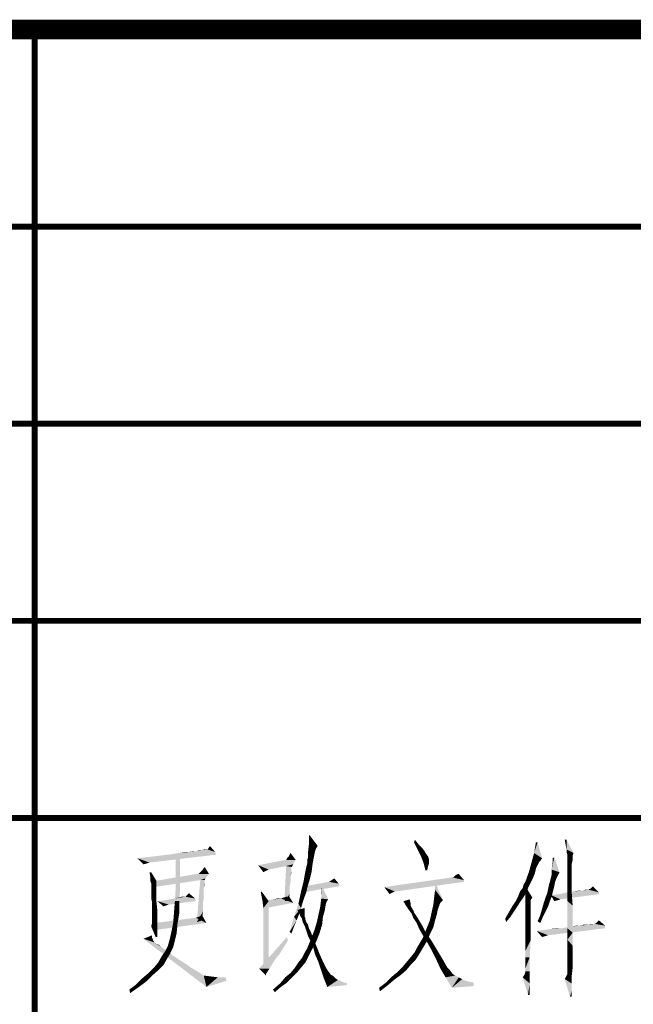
# Model space of a CAD drawing. Header units: millimetres. Extents: x 0 to 840, y 0 to 594.
# Tile 14 of 24: x 499 to 530, y 51 to 100. Entities that reach past the tile are written whole.
import ezdxf

# ---------------------------------------------------------------- set-up
doc = ezdxf.new("R2010")
doc.units = ezdxf.units.MM
doc.header["$LTSCALE"] = 46.2
doc.layers.get('0').update_dxf_attribs({"linetype": 'CONTINUOUS'})
doc.layers.add('C172主面板_DXF_FORMAT', color=7, linetype='CONTINUOUS')

msp = doc.modelspace()

# ---------------------------------------------------------------- linework, layer by layer
at = {"color": 1, "linetype": 'CONTINUOUS'}
for points in [[(513.953, 59.111), (513.909, 58.667), (513.909, 59.111)], [(513.909, 58.667), (513.953, 59.111), (514.353, 58.578)], [(508.798, 58.444), (508.886, 58.578), (509.153, 58.267)], [(514.353, 58.578), (513.864, 58.267), (513.909, 58.667)], [(514.353, 58.578), (514.264, 58.444), (513.864, 58.267)], [(519.242, 58.756), (519.286, 58.889), (519.464, 58.667)], [(519.464, 58.667), (519.42, 58.4), (519.242, 58.756)], [(519.464, 58.667), (519.642, 58.489), (519.42, 58.4)], [(519.42, 58.4), (519.642, 58.489), (519.775, 58.311)], [(525.509, 58.756), (525.331, 58.222), (525.42, 58.756)], [(525.331, 58.222), (525.509, 58.756), (525.731, 57.956)], [(526.975, 58.889), (526.931, 58.622), (526.886, 58.889)], [(526.975, 58.4), (526.931, 58.622), (526.975, 58.889)], [(526.975, 58.4), (526.975, 58.889), (527.331, 58.222)], [(505.198, 57.956), (505.642, 58), (509.198, 58.133)], [(505.198, 57.956), (509.198, 58.133), (505.82, 57.733)], [(505.82, 57.733), (505.509, 57.644), (505.198, 57.956)], [(505.642, 58), (506.042, 58.044), (509.198, 58.133)], [(506.042, 58.044), (506.398, 58.089), (509.198, 58.133)], [(509.198, 58.133), (506.398, 58.089), (506.753, 58.133)], [(506.753, 58.133), (507.064, 58.178), (509.153, 58.267)], [(506.753, 58.133), (509.153, 58.267), (509.198, 58.133)], [(507.064, 58.178), (507.331, 58.222), (509.153, 58.267)], [(507.375, 58.044), (507.153, 57.2), (507.153, 58.044)], [(507.153, 57.2), (507.375, 58.044), (507.375, 57.2)], [(507.82, 58.267), (509.153, 58.267), (507.331, 58.222)], [(507.82, 58.267), (507.331, 58.222), (507.598, 58.267)], [(508.22, 58.311), (507.82, 58.267), (508.042, 58.311)], [(509.153, 58.267), (507.82, 58.267), (508.22, 58.311)], [(508.486, 58.356), (508.22, 58.311), (508.353, 58.356)], [(509.153, 58.267), (508.22, 58.311), (508.486, 58.356)], [(508.709, 58.4), (508.753, 58.4), (508.486, 58.356)], [(508.664, 58.4), (508.709, 58.4), (508.486, 58.356)], [(508.664, 58.4), (508.486, 58.356), (508.62, 58.4)], [(509.153, 58.267), (508.486, 58.356), (508.753, 58.4)], [(509.153, 58.267), (508.753, 58.4), (508.798, 58.444)], [(512.753, 57.867), (512.798, 57.956), (512.886, 58.044)], [(513.242, 57.867), (512.753, 57.867), (512.886, 58.044)], [(512.886, 58.044), (512.975, 58.222), (513.242, 57.867)], [(513.82, 57.867), (513.864, 58), (514.175, 58.089)], [(513.82, 57.867), (514.175, 58.089), (514.131, 57.867)], [(514.264, 58.444), (514.22, 58.311), (513.864, 58.267)], [(513.864, 58.133), (513.864, 58.267), (514.22, 58.311)], [(513.864, 58.133), (514.22, 58.311), (514.175, 58.089)], [(514.175, 58.089), (513.864, 58), (513.864, 58.133)], [(519.775, 58.311), (519.598, 58.044), (519.42, 58.4)], [(519.775, 58.311), (519.82, 58.222), (519.598, 58.044)], [(519.598, 58.044), (519.82, 58.222), (519.953, 58.044)], [(519.953, 58.044), (519.731, 57.689), (519.598, 58.044)], [(519.953, 58.044), (519.998, 57.911), (519.731, 57.689)], [(525.731, 57.956), (525.198, 57.733), (525.331, 58.222)], [(525.731, 57.956), (525.686, 57.867), (525.198, 57.733)], [(526.22, 57.378), (526.264, 57.689), (526.353, 58)], [(526.22, 57.378), (526.353, 58), (526.62, 57.244)], [(526.264, 57.689), (526.264, 57.956), (526.353, 58)], [(527.331, 58.222), (526.975, 58.267), (526.975, 58.4)], [(527.331, 58.222), (527.02, 58.133), (526.975, 58.267)], [(527.02, 58.133), (527.331, 58.222), (527.286, 58.089)], [(527.286, 58.089), (527.02, 58.044), (527.02, 58.133)], [(527.02, 58.044), (527.286, 58.089), (527.286, 57.956)], [(527.286, 57.956), (527.02, 57.911), (527.02, 58.044)], [(527.02, 57.911), (527.286, 57.956), (527.286, 57.867)], [(505.82, 57.733), (505.686, 57.689), (505.509, 57.644)], [(508.486, 57.333), (508.62, 57.511), (508.842, 57.156)], [(513.242, 57.867), (513.153, 57.733), (511.331, 57.6)], [(512.753, 57.867), (513.242, 57.867), (511.331, 57.6)], [(512.753, 57.867), (511.331, 57.6), (512.709, 57.867)], [(513.153, 57.733), (513.109, 57.644), (511.331, 57.6)], [(512.753, 57.556), (511.331, 57.6), (513.109, 57.644)], [(511.331, 57.6), (512.753, 57.556), (511.864, 57.378)], [(511.864, 57.378), (511.598, 57.244), (511.331, 57.6)], [(513.02, 57.511), (512.664, 55.778), (512.753, 57.556)], [(513.02, 57.511), (513.02, 57.467), (512.664, 55.778)], [(513.02, 57.467), (513.02, 57.333), (512.664, 55.778)], [(512.753, 57.556), (513.109, 57.644), (513.064, 57.556)], [(512.753, 57.556), (513.064, 57.556), (513.02, 57.511)], [(513.731, 57.289), (513.775, 57.511), (514.086, 57.6)], [(513.731, 57.289), (514.086, 57.6), (514.042, 57.244)], [(514.086, 57.6), (513.775, 57.511), (513.82, 57.689)], [(514.131, 57.867), (513.82, 57.689), (513.82, 57.867)], [(513.82, 57.689), (514.131, 57.867), (514.086, 57.6)], [(519.998, 57.911), (519.998, 57.822), (519.731, 57.689)], [(519.731, 57.689), (519.998, 57.822), (519.998, 57.689)], [(519.998, 57.689), (519.82, 57.333), (519.731, 57.689)], [(519.998, 57.689), (519.953, 57.556), (519.82, 57.333)], [(519.82, 57.333), (519.953, 57.556), (519.909, 57.333)], [(525.509, 57.6), (525.064, 57.244), (525.198, 57.733)], [(525.509, 57.6), (525.42, 57.422), (525.064, 57.244)], [(525.686, 57.867), (525.598, 57.778), (525.198, 57.733)], [(525.198, 57.733), (525.598, 57.778), (525.509, 57.6)], [(527.286, 57.867), (527.02, 57.644), (527.02, 57.911)], [(527.286, 57.867), (527.242, 57.689), (527.02, 57.644)], [(527.02, 57.644), (527.242, 57.689), (527.242, 57.467)], [(527.242, 57.467), (527.02, 57.289), (527.02, 57.644)], [(527.02, 57.289), (527.242, 57.467), (527.242, 57.111)], [(505.909, 57.244), (505.864, 56.978), (505.82, 57.244)], [(505.864, 56.8), (505.864, 56.978), (505.909, 57.244)], [(505.864, 56.8), (505.909, 57.244), (506.175, 56.8)], [(508.842, 57.156), (508.753, 57.067), (506.086, 56.8)], [(508.309, 57.156), (508.842, 57.156), (506.086, 56.8)], [(508.309, 57.156), (506.086, 56.8), (508.22, 57.156)], [(508.753, 57.067), (508.664, 56.933), (506.086, 56.8)], [(507.375, 57.2), (507.153, 56.489), (507.153, 57.2)], [(507.153, 56.489), (507.375, 57.2), (507.375, 56.444)], [(508.309, 57.156), (508.398, 57.244), (508.486, 57.333)], [(508.842, 57.156), (508.309, 57.156), (508.486, 57.333)], [(513.02, 57.333), (512.975, 57.022), (512.664, 55.778)], [(512.975, 57.022), (512.975, 56.756), (512.664, 55.778)], [(513.02, 57.333), (513.02, 57.2), (512.975, 57.022)], [(513.953, 56.889), (513.642, 56.8), (513.686, 57.067)], [(514.042, 57.244), (513.686, 57.067), (513.731, 57.289)], [(513.686, 57.067), (514.042, 57.244), (513.953, 56.889)], [(521.198, 56.978), (521.775, 56.844), (517.731, 56.489)], [(521.198, 56.978), (517.731, 56.489), (521.153, 56.978)], [(521.775, 56.844), (521.198, 56.978), (521.286, 57.022)], [(521.286, 57.022), (521.375, 57.111), (521.509, 57.156)], [(521.286, 57.022), (521.509, 57.156), (521.775, 56.844)], [(525.375, 57.2), (524.886, 56.756), (525.064, 57.244)], [(525.375, 57.2), (525.286, 56.978), (524.886, 56.756)], [(524.886, 56.756), (525.286, 56.978), (525.153, 56.711)], [(525.064, 57.244), (525.42, 57.422), (525.375, 57.2)], [(526.486, 56.978), (526.131, 56.756), (526.22, 57.111)], [(526.131, 56.756), (526.486, 56.978), (526.398, 56.756)], [(526.62, 57.244), (526.22, 57.111), (526.22, 57.378)], [(526.62, 57.244), (526.575, 57.156), (526.22, 57.111)], [(526.22, 57.111), (526.575, 57.156), (526.486, 56.978)], [(527.242, 57.111), (527.02, 56.889), (527.02, 57.289)], [(527.02, 56.889), (527.242, 57.111), (527.242, 56.711)], [(506.175, 56.8), (505.909, 56.667), (505.864, 56.8)], [(505.909, 56.578), (505.909, 56.667), (506.175, 56.8)], [(505.909, 56.533), (505.909, 56.578), (506.175, 56.8)], [(505.909, 56.489), (505.909, 56.533), (506.175, 56.8)], [(505.909, 56.444), (505.909, 56.489), (506.175, 56.8)], [(505.909, 56.356), (505.909, 56.444), (506.175, 56.8)], [(505.909, 56.222), (505.909, 56.356), (506.175, 56.8)], [(505.909, 56.222), (506.175, 56.8), (506.175, 56.222)], [(506.086, 56.8), (508.398, 56.844), (506.042, 56.489)], [(508.664, 56.933), (508.398, 56.844), (506.086, 56.8)], [(507.375, 56.444), (507.109, 55.778), (507.153, 56.489)], [(508.62, 56.844), (508.62, 56.756), (508.22, 54.711)], [(508.62, 56.844), (508.22, 54.711), (508.398, 56.844)], [(508.62, 56.756), (508.62, 56.711), (508.22, 54.711)], [(508.62, 56.711), (508.575, 56.444), (508.22, 54.711)], [(508.398, 56.844), (508.664, 56.933), (508.62, 56.844)], [(508.62, 56.711), (508.62, 56.622), (508.575, 56.444)], [(512.975, 56.756), (512.931, 56.489), (512.664, 55.778)], [(512.931, 56.489), (512.931, 56.133), (512.664, 55.778)], [(513.82, 56.444), (513.509, 56.267), (513.642, 56.8)], [(515.464, 56.533), (513.598, 56.222), (513.686, 56.533)], [(513.642, 56.8), (513.953, 56.889), (513.82, 56.444)], [(515.42, 56.667), (513.686, 56.533), (514.931, 56.756)], [(513.686, 56.533), (515.42, 56.667), (515.464, 56.533)], [(514.531, 55.911), (514.531, 56.222), (514.575, 56.533)], [(514.531, 55.911), (514.575, 56.533), (514.886, 55.867)], [(514.931, 56.756), (515.064, 56.844), (515.198, 56.933)], [(514.931, 56.756), (515.198, 56.933), (515.42, 56.667)], [(521.775, 56.844), (521.775, 56.756), (517.731, 56.489)], [(518.264, 56.267), (517.731, 56.489), (521.775, 56.756)], [(517.731, 56.489), (518.264, 56.267), (518.175, 56.222)], [(517.731, 56.489), (518.175, 56.222), (518.086, 56.178)], [(518.086, 56.178), (517.998, 56.133), (517.731, 56.489)], [(518.264, 56.267), (521.775, 56.756), (518.309, 56.267)], [(520.309, 56.356), (520.309, 56.756), (520.709, 55.822)], [(524.753, 56.444), (524.798, 56.622), (525.153, 56.711)], [(524.753, 56.444), (525.153, 56.711), (525.02, 56.444)], [(525.153, 56.711), (524.798, 56.622), (524.886, 56.756)], [(524.886, 56.267), (524.842, 56.489), (524.886, 56.533)], [(524.886, 56.267), (524.886, 56.533), (525.242, 55.956)], [(526.353, 56.533), (526.042, 56.4), (526.086, 56.622)], [(526.042, 56.4), (526.353, 56.533), (526.309, 56.356)], [(526.398, 56.756), (526.086, 56.622), (526.131, 56.756)], [(526.086, 56.622), (526.398, 56.756), (526.353, 56.533)], [(527.242, 56.711), (527.02, 56.356), (527.02, 56.889)], [(527.02, 56.356), (527.242, 56.711), (527.242, 56.178)], [(528.22, 56.444), (528.309, 56.533), (528.62, 56.222)], [(506.175, 56.222), (505.909, 56.089), (505.909, 56.222)], [(505.909, 55.911), (505.909, 56.089), (506.175, 56.222)], [(505.953, 55.733), (505.909, 55.911), (506.175, 56.222)], [(505.953, 55.733), (506.175, 56.222), (506.175, 55.733)], [(507.109, 55.778), (507.375, 56.444), (507.331, 55.778)], [(507.109, 55.911), (507.286, 55.956), (507.642, 56)], [(508.131, 55.911), (507.109, 55.911), (507.642, 56)], [(507.553, 56), (507.642, 56), (507.286, 55.956)], [(507.553, 56), (507.286, 55.956), (507.464, 56)], [(507.642, 56), (507.731, 56.089), (507.82, 56.178)], [(507.642, 56), (507.82, 56.178), (508.131, 55.911)], [(507.642, 56), (507.686, 56.044), (507.731, 56.089)], [(508.575, 56.444), (508.575, 56.222), (508.22, 54.711)], [(508.575, 56.222), (508.575, 55.956), (508.22, 54.711)], [(508.575, 55.956), (508.531, 55.644), (508.22, 54.711)], [(511.553, 55.778), (511.464, 56.222), (511.509, 56.267)], [(511.553, 55.778), (511.509, 56.267), (511.864, 55.778)], [(512.486, 55.911), (512.62, 55.956), (512.842, 56)], [(513.109, 55.689), (512.486, 55.911), (512.842, 56)], [(512.842, 56), (512.62, 55.956), (512.753, 56)], [(512.664, 55.778), (512.931, 56.133), (512.886, 55.778)], [(512.842, 56), (512.886, 56.044), (513.109, 55.689)], [(513.775, 56.222), (513.375, 55.644), (513.509, 56.267)], [(513.775, 56.222), (513.686, 56), (513.375, 55.644)], [(513.686, 56), (513.598, 55.733), (513.375, 55.644)], [(513.509, 56.267), (513.82, 56.444), (513.775, 56.222)], [(520.709, 55.822), (520.22, 55.6), (520.264, 56)], [(520.709, 55.822), (520.264, 56), (520.309, 56.356)], [(524.753, 55.911), (524.398, 55.778), (524.531, 56.044)], [(524.975, 56.267), (524.886, 56.133), (524.531, 56.044)], [(524.975, 56.267), (524.531, 56.044), (524.62, 56.267)], [(524.531, 56.044), (524.886, 56.133), (524.753, 55.911)], [(525.02, 56.444), (524.62, 56.267), (524.753, 56.444)], [(524.62, 56.267), (525.02, 56.444), (524.975, 56.267)], [(525.242, 55.956), (524.886, 56.044), (524.886, 56.267)], [(525.242, 55.956), (524.886, 55.911), (524.886, 56.044)], [(524.886, 55.822), (524.886, 55.911), (525.242, 55.956)], [(524.886, 55.822), (525.242, 55.956), (525.153, 55.822)], [(526.131, 55.778), (525.82, 55.689), (525.909, 55.956)], [(526.264, 56.178), (526.22, 56), (525.909, 55.956)], [(526.264, 56.178), (525.909, 55.956), (525.998, 56.178)], [(525.909, 55.956), (526.22, 56), (526.131, 55.778)], [(526.309, 56.356), (525.998, 56.178), (526.042, 56.4)], [(525.998, 56.178), (526.309, 56.356), (526.264, 56.178)], [(528.62, 56.133), (526.175, 56.089), (526.62, 56.133)], [(526.175, 56.089), (528.62, 56.133), (526.664, 55.867)], [(526.664, 55.867), (526.353, 55.778), (526.175, 56.089)], [(528.62, 56.222), (526.62, 56.133), (527.02, 56.222)], [(526.62, 56.133), (528.62, 56.222), (528.62, 56.133)], [(527.242, 56.178), (527.02, 55.778), (527.02, 56.356)], [(527.02, 56.222), (527.331, 56.267), (527.82, 56.311)], [(528.62, 56.222), (527.02, 56.222), (527.82, 56.311)], [(527.02, 55.778), (527.242, 56.178), (527.286, 55.556)], [(527.82, 56.311), (527.331, 56.267), (527.598, 56.311)], [(528.086, 56.356), (527.82, 56.311), (527.953, 56.356)], [(528.62, 56.222), (527.82, 56.311), (528.086, 56.356)], [(528.175, 56.4), (528.086, 56.356), (528.131, 56.4)], [(528.62, 56.222), (528.086, 56.356), (528.175, 56.4)], [(528.62, 56.222), (528.175, 56.4), (528.22, 56.444)], [(506.175, 55.733), (505.953, 55.422), (505.953, 55.733)], [(505.953, 55.422), (506.175, 55.733), (506.22, 55.289)], [(506.22, 55.778), (506.575, 55.822), (508.131, 55.911)], [(506.22, 55.778), (508.131, 55.911), (508.175, 55.778)], [(506.22, 55.778), (508.175, 55.778), (506.798, 55.6)], [(506.22, 55.778), (506.798, 55.6), (506.664, 55.556)], [(506.664, 55.556), (506.531, 55.511), (506.22, 55.778)], [(506.575, 55.822), (506.842, 55.867), (508.131, 55.911)], [(508.131, 55.911), (506.842, 55.867), (507.109, 55.911)], [(507.331, 55.778), (507.064, 55.2), (507.109, 55.778)], [(507.064, 55.2), (507.331, 55.778), (507.331, 55.156)], [(508.531, 55.644), (508.531, 55.244), (508.22, 54.711)], [(511.864, 55.778), (511.598, 55.422), (511.553, 55.778)], [(511.598, 55.778), (511.864, 55.822), (512.486, 55.911)], [(513.109, 55.689), (511.598, 55.778), (512.486, 55.911)], [(513.109, 55.689), (511.686, 55.422), (511.598, 55.778)], [(511.598, 55.422), (511.864, 55.778), (511.864, 52.489)], [(511.864, 55.822), (512.131, 55.867), (512.486, 55.911)], [(512.486, 55.911), (512.131, 55.867), (512.309, 55.911)], [(513.509, 55.422), (513.153, 54.978), (513.375, 55.644)], [(513.375, 55.644), (513.598, 55.733), (513.509, 55.422)], [(514.709, 55.289), (514.398, 55.111), (514.486, 55.511)], [(514.886, 55.867), (514.486, 55.511), (514.531, 55.911)], [(514.886, 55.867), (514.798, 55.733), (514.486, 55.511)], [(514.798, 55.733), (514.753, 55.556), (514.486, 55.511)], [(514.486, 55.511), (514.753, 55.556), (514.709, 55.289)], [(518.709, 55.733), (518.709, 55.778), (519.02, 55.867)], [(518.753, 55.689), (518.709, 55.733), (519.02, 55.867)], [(518.753, 55.689), (519.02, 55.867), (519.064, 55.689)], [(519.064, 55.689), (518.798, 55.6), (518.753, 55.689)], [(518.798, 55.6), (519.064, 55.689), (519.064, 55.556)], [(519.064, 55.556), (518.886, 55.467), (518.798, 55.6)], [(518.886, 55.467), (519.064, 55.556), (519.109, 55.467)], [(519.109, 55.467), (518.975, 55.333), (518.886, 55.467)], [(519.109, 55.467), (519.153, 55.422), (518.975, 55.333)], [(520.531, 55.6), (520.531, 55.556), (520.131, 55.2)], [(520.531, 55.6), (520.131, 55.2), (520.22, 55.6)], [(520.531, 55.556), (520.486, 55.467), (520.131, 55.2)], [(520.486, 55.467), (520.442, 55.333), (520.131, 55.2)], [(520.709, 55.822), (520.62, 55.733), (520.22, 55.6)], [(520.62, 55.733), (520.575, 55.689), (520.22, 55.6)], [(520.22, 55.6), (520.575, 55.689), (520.531, 55.6)], [(524.486, 55.511), (524.309, 55.244), (524.042, 55.2)], [(524.486, 55.511), (524.042, 55.2), (524.22, 55.511)], [(524.62, 55.733), (524.22, 55.511), (524.398, 55.778)], [(524.22, 55.511), (524.62, 55.733), (524.486, 55.511)], [(524.398, 55.778), (524.753, 55.911), (524.62, 55.733)], [(525.153, 55.822), (524.886, 55.733), (524.886, 55.822)], [(524.886, 55.644), (524.886, 55.733), (525.153, 55.822)], [(524.886, 55.644), (525.153, 55.822), (525.153, 55.644)], [(525.153, 55.644), (525.153, 55.6), (524.886, 55.467)], [(525.153, 55.644), (524.886, 55.467), (524.886, 55.644)], [(524.886, 55.467), (525.153, 55.6), (525.153, 55.467)], [(525.153, 55.467), (525.153, 55.333), (524.886, 55.289)], [(525.153, 55.467), (524.886, 55.289), (524.886, 55.467)], [(526.042, 55.511), (525.731, 55.378), (525.82, 55.689)], [(525.731, 55.378), (526.042, 55.511), (525.909, 55.244)], [(525.82, 55.689), (526.131, 55.778), (526.042, 55.511)], [(526.664, 55.867), (526.531, 55.822), (526.353, 55.778)], [(527.286, 55.556), (527.02, 55.111), (527.02, 55.778)], [(527.02, 55.111), (527.286, 55.556), (527.286, 54.889)], [(506.22, 55.289), (505.953, 55.111), (505.953, 55.422)], [(505.953, 54.933), (505.953, 55.111), (506.22, 55.289)], [(505.953, 54.933), (506.22, 55.289), (506.22, 54.889)], [(507.331, 55.156), (507.02, 54.667), (507.064, 55.2)], [(507.02, 54.667), (507.331, 55.156), (507.242, 54.622)], [(508.709, 54.667), (508.175, 54.933), (508.309, 54.978)], [(508.531, 55.244), (508.486, 54.8), (508.22, 54.711)], [(508.309, 54.978), (508.486, 55.067), (508.709, 54.667)], [(511.864, 52.489), (511.598, 52.356), (511.598, 55.422)], [(513.286, 54.8), (512.931, 54.222), (513.153, 54.978)], [(513.509, 55.422), (513.42, 55.156), (513.153, 54.978)], [(513.153, 54.978), (513.42, 55.156), (513.286, 54.8)], [(513.331, 55.289), (513.331, 55.333), (513.686, 55.422)], [(513.331, 55.289), (513.686, 55.422), (513.686, 55.289)], [(513.686, 55.289), (513.375, 55.244), (513.331, 55.289)], [(513.42, 55.156), (513.375, 55.244), (513.686, 55.289)], [(513.42, 55.156), (513.686, 55.289), (513.686, 55.156)], [(513.686, 55.156), (513.464, 55.022), (513.42, 55.156)], [(513.686, 55.156), (513.686, 55.067), (513.464, 55.022)], [(513.464, 55.022), (513.686, 55.067), (513.686, 55.022)], [(513.686, 55.022), (513.553, 54.889), (513.464, 55.022)], [(513.686, 55.022), (513.686, 54.978), (513.553, 54.889)], [(513.686, 54.978), (513.731, 54.933), (513.553, 54.889)], [(514.62, 54.978), (514.309, 54.711), (514.398, 55.111)], [(514.309, 54.711), (514.62, 54.978), (514.575, 54.578)], [(514.398, 55.111), (514.709, 55.289), (514.62, 54.978)], [(519.153, 55.422), (519.153, 55.378), (518.975, 55.333)], [(518.975, 55.333), (519.153, 55.378), (519.198, 55.333)], [(519.198, 55.333), (519.109, 55.156), (518.975, 55.333)], [(519.198, 55.333), (519.242, 55.2), (519.109, 55.156)], [(519.109, 55.156), (519.242, 55.2), (519.331, 55.067)], [(519.331, 55.067), (519.198, 54.933), (519.109, 55.156)], [(519.198, 54.933), (519.331, 55.067), (519.42, 54.933)], [(520.398, 55.111), (520.042, 54.8), (520.131, 55.2)], [(520.042, 54.8), (520.398, 55.111), (520.309, 54.8)], [(520.131, 55.2), (520.442, 55.333), (520.398, 55.111)], [(524.131, 54.978), (523.864, 54.889), (524.042, 55.2)], [(523.864, 54.889), (524.131, 54.978), (523.909, 54.711)], [(524.042, 55.2), (524.309, 55.244), (524.131, 54.978)], [(524.886, 55.289), (525.153, 55.333), (525.153, 55.111)], [(525.153, 55.111), (524.886, 55.022), (524.886, 55.289)], [(524.886, 55.022), (525.153, 55.111), (525.153, 54.844)], [(525.153, 54.844), (524.886, 54.711), (524.886, 55.022)], [(525.775, 54.978), (525.509, 54.756), (525.642, 55.067)], [(525.509, 54.756), (525.775, 54.978), (525.642, 54.667)], [(525.909, 55.244), (525.642, 55.067), (525.731, 55.378)], [(525.642, 55.067), (525.909, 55.244), (525.775, 54.978)], [(527.286, 54.889), (527.02, 54.4), (527.02, 55.111)], [(506.22, 54.533), (505.909, 54.489), (505.953, 54.667)], [(505.909, 54.489), (506.22, 54.533), (506.22, 54.267)], [(506.22, 54.267), (506.131, 53.956), (505.909, 54.489)], [(506.22, 54.889), (505.953, 54.8), (505.953, 54.933)], [(505.953, 54.667), (505.953, 54.8), (506.22, 54.889)], [(505.953, 54.667), (506.22, 54.889), (506.22, 54.533)], [(508.709, 54.667), (506.086, 54.667), (508.175, 54.933)], [(508.709, 54.667), (506.086, 54.311), (506.086, 54.667)], [(507.242, 54.622), (506.931, 54.222), (507.02, 54.667)], [(506.931, 54.222), (507.242, 54.622), (507.198, 54.133)], [(513.286, 54.8), (513.153, 54.489), (512.931, 54.222)], [(512.931, 54.222), (513.153, 54.489), (513.02, 54.133)], [(513.553, 54.889), (513.731, 54.933), (513.731, 54.844)], [(513.731, 54.844), (513.598, 54.711), (513.553, 54.889)], [(513.598, 54.711), (513.731, 54.844), (513.775, 54.711)], [(513.775, 54.711), (513.686, 54.533), (513.598, 54.711)], [(513.775, 54.711), (513.864, 54.578), (513.686, 54.533)], [(513.686, 54.533), (513.864, 54.578), (513.909, 54.4)], [(513.909, 54.4), (513.775, 54.267), (513.686, 54.533)], [(514.575, 54.578), (514.175, 54.267), (514.309, 54.711)], [(514.175, 54.267), (514.575, 54.578), (514.442, 54.133)], [(519.42, 54.933), (519.375, 54.667), (519.198, 54.933)], [(519.42, 54.933), (519.553, 54.711), (519.375, 54.667)], [(519.375, 54.667), (519.553, 54.711), (519.686, 54.489)], [(519.686, 54.489), (519.509, 54.356), (519.375, 54.667)], [(519.509, 54.356), (519.686, 54.489), (519.82, 54.222)], [(520.309, 54.8), (520.22, 54.444), (519.864, 54.356)], [(520.309, 54.8), (519.864, 54.356), (520.042, 54.8)], [(524.886, 54.711), (525.153, 54.844), (525.153, 54.533)], [(525.153, 54.533), (524.886, 54.4), (524.886, 54.711)], [(524.886, 54.4), (525.153, 54.533), (525.153, 54.178)], [(526.753, 54.4), (526.975, 54.444), (528.931, 54.533)], [(526.753, 54.4), (528.931, 54.533), (528.931, 54.4)], [(526.975, 54.444), (527.242, 54.489), (528.931, 54.533)], [(527.02, 54.4), (527.286, 54.889), (527.286, 54.178)], [(527.642, 54.533), (528.931, 54.533), (527.242, 54.489)], [(527.642, 54.533), (527.242, 54.489), (527.464, 54.533)], [(527.953, 54.578), (528.086, 54.578), (527.642, 54.533)], [(527.953, 54.578), (527.642, 54.533), (527.82, 54.578)], [(528.931, 54.533), (527.642, 54.533), (528.086, 54.578)], [(528.353, 54.622), (528.398, 54.622), (528.086, 54.578)], [(528.309, 54.622), (528.353, 54.622), (528.086, 54.578)], [(528.309, 54.622), (528.086, 54.578), (528.22, 54.622)], [(528.931, 54.533), (528.086, 54.578), (528.398, 54.622)], [(528.931, 54.533), (528.398, 54.622), (528.486, 54.667)], [(528.486, 54.667), (528.62, 54.8), (528.931, 54.533)], [(505.953, 53.911), (505.509, 53.867), (505.953, 54.044)], [(506.22, 54.267), (506.22, 54.089), (506.131, 53.956)], [(506.131, 53.956), (506.22, 54.089), (506.22, 53.956)], [(507.198, 54.133), (506.842, 53.822), (506.931, 54.222)], [(506.842, 53.822), (507.198, 54.133), (507.109, 53.778)], [(512.842, 53.778), (511.375, 52.356), (512.798, 53.956)], [(513.775, 54.267), (513.909, 54.4), (513.998, 54.222)], [(513.998, 54.222), (513.864, 54), (513.775, 54.267)], [(513.864, 54), (513.998, 54.222), (514.086, 54)], [(514.086, 54), (513.998, 53.733), (513.864, 54)], [(514.442, 54.133), (513.998, 53.822), (514.175, 54.267)], [(513.998, 53.822), (514.442, 54.133), (514.264, 53.689)], [(513.998, 53.733), (514.086, 54), (514.264, 53.556)], [(519.82, 54.222), (519.686, 54.044), (519.509, 54.356)], [(520.042, 54.089), (519.686, 53.911), (519.864, 54.356)], [(519.909, 53.689), (519.686, 54.044), (519.82, 54.222)], [(519.686, 53.911), (520.042, 54.089), (519.864, 53.689)], [(519.909, 53.689), (519.82, 54.222), (520.175, 53.689)], [(519.864, 54.356), (520.22, 54.444), (520.042, 54.089)], [(525.153, 54.178), (524.886, 54), (524.886, 54.4)], [(524.886, 54), (525.153, 54.178), (525.153, 53.778)], [(525.153, 53.778), (524.886, 53.6), (524.886, 54)], [(525.464, 54.267), (525.82, 54.311), (528.931, 54.4)], [(525.464, 54.267), (528.931, 54.4), (526.042, 54.044)], [(526.042, 54.044), (525.731, 53.956), (525.464, 54.267)], [(526.042, 54.044), (525.909, 54), (525.731, 53.956)], [(525.82, 54.311), (526.131, 54.356), (528.931, 54.4)], [(526.753, 54.4), (528.931, 54.4), (526.131, 54.356)], [(526.753, 54.4), (526.131, 54.356), (526.442, 54.4)], [(527.286, 54.178), (527.02, 53.822), (527.02, 54.4)], [(527.02, 53.822), (527.286, 54.178), (527.286, 53.511)], [(505.509, 53.867), (505.953, 53.911), (505.998, 53.822)], [(505.509, 53.867), (505.998, 53.822), (505.998, 53.778)], [(505.509, 53.867), (505.998, 53.778), (506.042, 53.689)], [(506.042, 53.689), (508.709, 51.422), (505.509, 53.867)], [(505.998, 53.778), (506.042, 53.733), (506.042, 53.689)], [(506.042, 53.689), (506.131, 53.644), (506.175, 53.6)], [(506.042, 53.689), (506.175, 53.6), (508.709, 51.422)], [(506.175, 53.6), (506.309, 53.556), (506.398, 53.467)], [(506.175, 53.6), (506.398, 53.467), (508.709, 51.422)], [(506.398, 53.467), (506.575, 53.333), (508.709, 51.422)], [(507.02, 53.422), (506.62, 53.244), (506.753, 53.511)], [(507.109, 53.778), (506.753, 53.511), (506.842, 53.822)], [(506.753, 53.511), (507.109, 53.778), (507.02, 53.422)], [(512.842, 53.778), (512.62, 53.422), (511.375, 52.356)], [(514.264, 53.689), (513.82, 53.378), (513.998, 53.822)], [(513.82, 53.378), (514.264, 53.689), (513.998, 53.2)], [(514.264, 53.556), (514.131, 53.422), (513.998, 53.733)], [(514.131, 53.422), (514.264, 53.556), (514.442, 53.111)], [(519.598, 53.244), (519.286, 53.2), (519.42, 53.467)], [(519.864, 53.689), (519.42, 53.467), (519.686, 53.911)], [(519.42, 53.467), (519.864, 53.689), (519.598, 53.244)], [(520.175, 53.689), (520.131, 53.289), (519.909, 53.689)], [(520.131, 53.289), (520.175, 53.689), (520.442, 53.244)], [(524.886, 53.244), (524.886, 53.6), (525.153, 53.778)], [(524.886, 52.933), (524.886, 53.244), (525.153, 53.778)], [(524.886, 52.933), (525.153, 53.778), (525.109, 52.933)], [(527.286, 53.511), (527.02, 53.333), (527.02, 53.822)], [(527.02, 53.333), (527.286, 53.511), (527.286, 52.933)], [(506.709, 52.844), (506.264, 52.667), (506.442, 52.978)], [(506.886, 53.156), (506.442, 52.978), (506.62, 53.244)], [(506.442, 52.978), (506.886, 53.156), (506.709, 52.844)], [(506.575, 53.333), (506.753, 53.244), (506.931, 53.067)], [(506.575, 53.333), (506.931, 53.067), (508.709, 51.422)], [(506.62, 53.244), (507.02, 53.422), (506.886, 53.156)], [(506.931, 53.067), (507.331, 52.8), (508.709, 51.422)], [(512.62, 53.422), (512.398, 53.067), (511.375, 52.356)], [(512.398, 53.067), (512.175, 52.8), (511.375, 52.356)], [(513.864, 52.933), (513.553, 52.889), (513.686, 53.156)], [(513.998, 53.2), (513.686, 53.156), (513.82, 53.378)], [(513.686, 53.156), (513.998, 53.2), (513.864, 52.933)], [(514.442, 53.111), (514.22, 53.067), (514.131, 53.422)], [(514.22, 53.067), (514.442, 53.111), (514.62, 52.711)], [(514.62, 52.711), (514.398, 52.667), (514.22, 53.067)], [(519.286, 52.756), (518.886, 52.711), (519.109, 52.978)], [(519.464, 53.022), (519.109, 52.978), (519.286, 53.2)], [(519.109, 52.978), (519.464, 53.022), (519.286, 52.756)], [(519.286, 53.2), (519.598, 53.244), (519.464, 53.022)], [(520.442, 53.244), (520.353, 52.844), (520.131, 53.289)], [(520.353, 52.844), (520.442, 53.244), (520.709, 52.8)], [(527.286, 52.933), (527.02, 52.889), (527.02, 53.333)], [(506.531, 52.533), (506.042, 52.4), (506.264, 52.667)], [(506.042, 52.4), (506.531, 52.533), (506.264, 52.267)], [(506.264, 52.667), (506.709, 52.844), (506.531, 52.533)], [(507.331, 52.8), (507.686, 52.578), (508.709, 51.422)], [(507.686, 52.578), (507.998, 52.356), (508.709, 51.422)], [(512.175, 52.8), (512.042, 52.578), (511.375, 52.356)], [(511.375, 52.356), (512.042, 52.578), (511.909, 52.356)], [(513.731, 52.667), (513.198, 52.4), (513.375, 52.667)], [(513.198, 52.4), (513.731, 52.667), (513.509, 52.4)], [(513.375, 52.667), (513.553, 52.889), (513.864, 52.933)], [(513.375, 52.667), (513.864, 52.933), (513.731, 52.667)], [(514.398, 52.667), (514.62, 52.711), (514.798, 52.356)], [(514.798, 52.356), (514.531, 52.267), (514.398, 52.667)], [(519.064, 52.533), (518.664, 52.444), (518.886, 52.711)], [(518.664, 52.444), (519.064, 52.533), (518.842, 52.267)], [(518.886, 52.711), (519.286, 52.756), (519.064, 52.533)], [(520.709, 52.8), (520.575, 52.356), (520.353, 52.844)], [(520.709, 52.8), (520.931, 52.4), (520.575, 52.356)], [(525.109, 52.933), (524.886, 52.711), (524.886, 52.933)], [(524.886, 52.489), (524.886, 52.711), (525.109, 52.933)], [(524.886, 52.356), (524.886, 52.489), (525.109, 52.933)], [(524.886, 52.222), (524.886, 52.356), (525.109, 52.933)], [(524.886, 52.222), (525.109, 52.933), (525.109, 52.222)], [(527.02, 52.578), (527.02, 52.889), (527.286, 52.933)], [(527.02, 52.578), (527.286, 52.933), (527.286, 52.4)], [(527.286, 52.4), (527.02, 52.311), (527.02, 52.578)], [(505.953, 52), (505.464, 51.867), (505.775, 52.133)], [(505.464, 51.867), (505.953, 52), (505.642, 51.689)], [(506.264, 52.267), (505.775, 52.133), (506.042, 52.4)], [(505.775, 52.133), (506.264, 52.267), (505.953, 52)], [(507.998, 52.356), (508.309, 52.178), (508.709, 51.422)], [(508.309, 52.178), (508.575, 52), (508.709, 51.422)], [(508.575, 52), (508.931, 51.956), (508.709, 51.422)], [(511.375, 52.356), (511.909, 52.356), (511.731, 52.089)], [(511.731, 52.089), (511.731, 52), (511.375, 52.356)], [(511.909, 52.356), (511.82, 52.222), (511.731, 52.089)], [(513.286, 52.133), (512.709, 51.911), (512.975, 52.133)], [(512.709, 51.911), (513.286, 52.133), (513.064, 51.911)], [(513.509, 52.4), (512.975, 52.133), (513.198, 52.4)], [(512.975, 52.133), (513.509, 52.4), (513.286, 52.133)], [(514.531, 52.267), (514.798, 52.356), (514.886, 52.222)], [(514.886, 52.222), (514.664, 51.867), (514.531, 52.267)], [(514.886, 52.222), (515.02, 52.044), (514.664, 51.867)], [(515.02, 52.044), (515.109, 52), (514.664, 51.867)], [(514.664, 51.867), (515.109, 52), (515.242, 51.867)], [(518.531, 52), (518.131, 51.956), (518.398, 52.178)], [(518.131, 51.956), (518.531, 52), (518.22, 51.778)], [(518.842, 52.267), (518.398, 52.178), (518.664, 52.444)], [(518.398, 52.178), (518.842, 52.267), (518.531, 52)], [(520.575, 52.356), (520.931, 52.4), (521.064, 52.267)], [(521.064, 52.267), (520.842, 51.911), (520.575, 52.356)], [(521.064, 52.267), (521.198, 52.089), (520.842, 51.911)], [(521.198, 52.089), (521.331, 52), (520.842, 51.911)], [(520.842, 51.911), (521.331, 52), (521.509, 51.911)], [(524.753, 51.911), (524.842, 52.044), (525.109, 52.222)], [(524.753, 51.911), (525.109, 52.222), (525.109, 51.6)], [(524.842, 52.044), (524.886, 52.178), (525.109, 52.222)], [(525.109, 52.222), (524.886, 52.178), (524.886, 52.222)], [(527.242, 52), (526.886, 51.822), (526.975, 52)], [(526.886, 51.822), (527.242, 52), (527.242, 51.6)], [(526.975, 52), (527.02, 52.089), (527.286, 52.4)], [(526.975, 52), (527.286, 52.4), (527.242, 52)], [(527.02, 52.178), (527.02, 52.311), (527.286, 52.4)], [(527.02, 52.089), (527.02, 52.178), (527.286, 52.4)], [(505.286, 51.422), (504.798, 51.289), (505.153, 51.556)], [(505.642, 51.689), (505.153, 51.556), (505.464, 51.867)], [(505.153, 51.556), (505.642, 51.689), (505.286, 51.422)], [(508.931, 51.956), (509.286, 51.911), (508.709, 51.422)], [(509.686, 51.911), (509.731, 51.733), (508.709, 51.422)], [(509.286, 51.911), (509.686, 51.911), (508.709, 51.422)], [(512.486, 51.422), (512.086, 51.289), (512.442, 51.6)], [(513.064, 51.911), (512.798, 51.644), (512.442, 51.6)], [(513.064, 51.911), (512.442, 51.6), (512.709, 51.911)], [(512.442, 51.6), (512.798, 51.644), (512.486, 51.422)], [(515.242, 51.867), (514.842, 51.422), (514.664, 51.867)], [(515.242, 51.867), (515.375, 51.778), (514.842, 51.422)], [(515.375, 51.778), (515.509, 51.733), (514.842, 51.422)], [(515.509, 51.733), (515.686, 51.644), (514.842, 51.422)], [(515.82, 51.644), (515.82, 51.511), (514.842, 51.422)], [(515.686, 51.644), (515.82, 51.644), (514.842, 51.422)], [(517.909, 51.511), (517.464, 51.378), (517.82, 51.644)], [(517.464, 51.378), (517.909, 51.511), (517.509, 51.2)], [(518.22, 51.778), (517.82, 51.644), (518.131, 51.956)], [(517.82, 51.644), (518.22, 51.778), (517.909, 51.511)], [(521.509, 51.911), (521.153, 51.378), (520.842, 51.911)], [(521.509, 51.911), (521.686, 51.822), (521.153, 51.378)], [(521.686, 51.822), (521.864, 51.733), (521.153, 51.378)], [(521.864, 51.733), (522.042, 51.689), (521.153, 51.378)], [(522.042, 51.689), (522.264, 51.644), (521.153, 51.378)], [(522.264, 51.644), (522.264, 51.467), (521.153, 51.378)], [(525.109, 51.6), (525.02, 51.022), (524.753, 51.911)], [(525.02, 51.022), (525.109, 51.6), (525.109, 51.022)], [(527.242, 51.6), (527.153, 50.933), (526.886, 51.822)], [(527.242, 51.6), (527.242, 51.244), (527.153, 50.933)], [(504.798, 51.289), (505.286, 51.422), (504.842, 51.111)], [(512.086, 51.289), (512.486, 51.422), (512.175, 51.156)], [(527.153, 50.933), (527.242, 51.244), (527.242, 50.933)]]:
    msp.add_solid(points, dxfattribs=at)
at = {"layer": 'C172主面板_DXF_FORMAT', "color": 7, "linetype": 'CONTINUOUS', "const_width": 1}
msp.add_lwpolyline([(469.5, 100), (830, 100)], dxfattribs=at)
at = {"layer": 'C172主面板_DXF_FORMAT', "color": 1, "linetype": 'CONTINUOUS', "const_width": 0.3}
for points in [[(500, 10), (500, 100)], [(470, 90), (590, 90)], [(470, 80), (590, 80)], [(470, 70), (590, 70)], [(470, 60), (590, 60)]]:
    msp.add_lwpolyline(points, dxfattribs=at)

doc.saveas('drawing.dxf')
